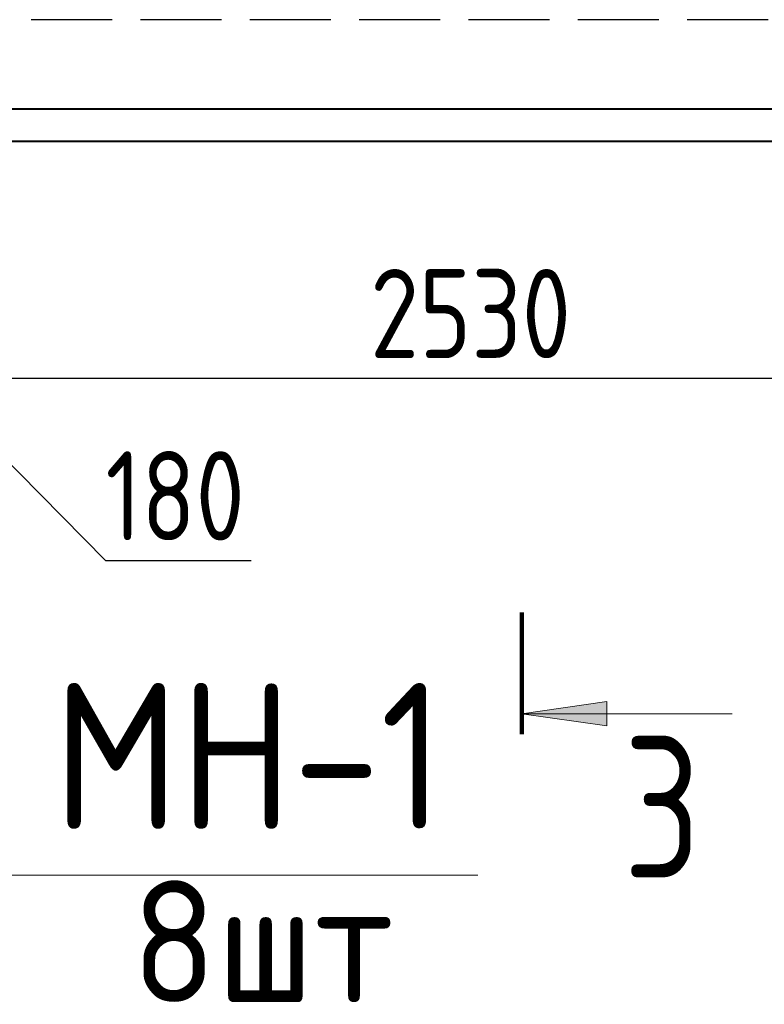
# Model space of a CAD drawing. Header units: millimetres. Extents: x 40580 to 1168286, y -220995 to 81020.
# Tile 19 of 194: x 247660 to 249499, y -108570 to -106138. Entities that reach past the tile are written whole.
import ezdxf

# ---------------------------------------------------------------- set-up
doc = ezdxf.new("R2010")
doc.units = ezdxf.units.MM
doc.linetypes.add('______2', pattern=[270, 200, -70])
for name, color, linetype, lineweight in [('Standard', 7, 'Continuous', 25), ('Основная', 7, 'Continuous', 40), ('Примечания', 7, 'Continuous', 13), ('Узлы символ', 7, 'Continuous', 25)]:
    doc.layers.add(name, color=color, linetype=linetype, lineweight=lineweight)
doc.layers.add('ЖБ Балка Нижележащая', color=7, linetype='______2', true_color=0x656565)
doc.layers.add('Тонкие', color=7, linetype='Continuous')
doc.styles.add('GOST 2.304-81', font='txt')
doc.styles.add('ISOCPEUR', font='isocpeur.ttf')

msp = doc.modelspace()

# ---------------------------------------------------------------- hatches: boundary and pattern name
at = {"layer": 'Узлы символ', "linetype": 'Continuous', "lineweight": 13, "transparency": 33554687}
msp.add_hatch(color=7, dxfattribs=at).paths.add_polyline_path([(249110.3, -107882.2), (248900.3, -107852.2), (249110.3, -107822.2)], flags=16)

# ---------------------------------------------------------------- linework, layer by layer
at = {"layer": 'Standard', "color": 7, "linetype": 'Continuous', "lineweight": -3, "transparency": 33554687}
for p, q in [((247428.3, -107024.1), (247871.9, -107474.1)), ((247871.9, -107474.1), (248231.6, -107474.1))]:
    msp.add_line(p, q, dxfattribs=at)
msp.add_lwpolyline([(250048.3, -107024.1), (248575.8, -107024.1), (248575.8, -107024.1), (247518.3, -107024.1)], dxfattribs=at)
at = {"layer": 'ЖБ Балка Нижележащая', "color": 251, "linetype": '______2', "lineweight": -3, "true_color": 0x656565, "transparency": 33554687}
msp.add_line((250048.3, -106138.4), (247518.3, -106138.4), dxfattribs=at)
at = {"layer": 'Основная', "transparency": 33554687}
for p, q in [((247518.3, -106358.4), (250228.3, -106358.4)), ((247518.3, -106438.4), (250048.3, -106438.4))]:
    msp.add_line(p, q, dxfattribs=at)
at = {"layer": 'Примечания', "color": 7, "linetype": 'Continuous', "lineweight": 13, "transparency": 33554687}
msp.add_line((247622.7, -108250.5), (248791.1, -108250.5), dxfattribs=at)
at = {"layer": 'Тонкие', "lineweight": 100}
msp.add_line((248900.3, -107902.2), (248900.3, -107602.2), dxfattribs=at)
at = {"layer": 'Узлы символ', "color": 7, "linetype": 'Continuous', "lineweight": 13, "transparency": 33554687}
for p, q in [((248900.3, -107852.2), (249110.3, -107822.2)), ((249110.3, -107822.2), (249110.3, -107882.2)), ((248900.3, -107852.2), (249419.5, -107852.2)), ((248900.3, -107852.2), (248900.3, -107852.2)), ((248900.3, -107852.2), (248900.3, -107852.2)), ((248900.3, -107852.2), (248900.3, -107852.2)), ((249110.3, -107882.2), (248900.3, -107852.2)), ((249110.3, -107852.2), (249125.3, -107852.2))]:
    msp.add_line(p, q, dxfattribs=at)

# ---------------------------------------------------------------- texts
at = {"layer": 'Standard', "color": 7, "linetype": 'Continuous', "lineweight": 25, "transparency": 33554687}
for s, insert, char_height, width, attachment_point, style in [('2530', (248525.3, -106974.1), 220, 641.476, 7, 'GOST 2.304-81'), ('180', (247871.9, -107424.1), 220, 485.073, 7, 'GOST 2.304-81'), ('\\W0.88;МН-1', (248709, -108136.3), 360, 1201.72, 9, 'ISOCPEUR'), ('{\\W0.9300;8шт}', (248583.2, -108564.3), 300, 888.55, 9, 'ISOCPEUR')]:
    msp.add_mtext(s, dxfattribs=dict(at, insert=insert, char_height=char_height, width=width, attachment_point=attachment_point, style=style))
at = {"layer": 'Узлы символ', "color": 7, "linetype": 'Continuous', "lineweight": -3, "transparency": 33554687, "insert": (249150.6, -108257.5), "char_height": 350, "width": 381.312, "attachment_point": 7, "style": 'ISOCPEUR'}
msp.add_mtext('\\W0.78;3', dxfattribs=at)

doc.saveas('drawing.dxf')
